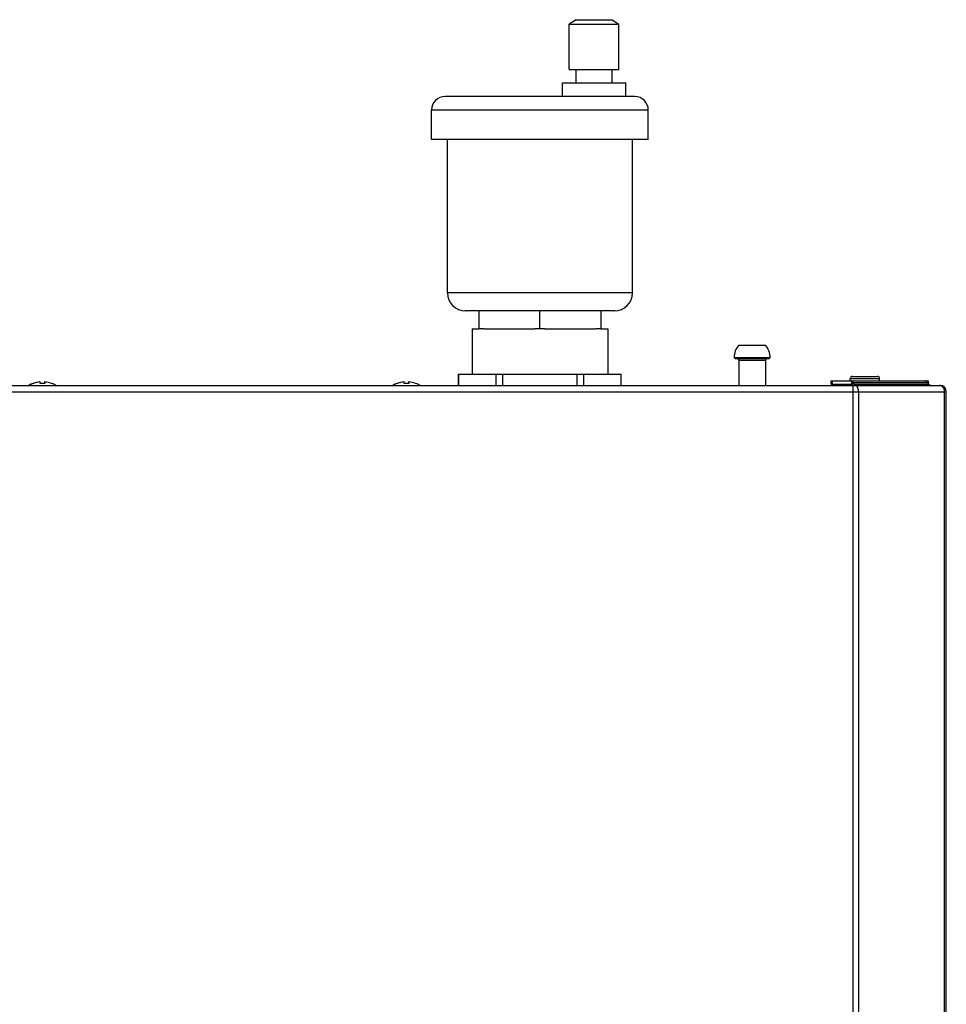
# Model space of a CAD drawing. Header units: centimetres. Extents: x 1912 to 37354, y 4932 to 6633.
# Tile 98 of 236: x 14053 to 14074, y 5718 to 5740. Entities that reach past the tile are written whole.
import ezdxf

# ---------------------------------------------------------------- set-up
doc = ezdxf.new("R2010")
doc.units = ezdxf.units.CM
doc.layers.add('$_urządzenia', color=250, linetype='Continuous')

# ---------------------------------------------------------------- blocks, each defined once
blk = doc.blocks.new('A$C92957c0b')
at = {"layer": '$_urządzenia'}
for p, q in [((218, 52), (216.5, 51)), ((216.5, 51), (227.5, 51)), ((216.5, 41), (216.5, 51)), ((218, 52), (226, 52)), ((226, 52), (227.5, 51)), ((227.5, 41), (227.5, 51)), ((216.5, 41), (227.5, 41)), ((218, 38), (218, 41)), ((226, 38), (226, 41)), ((215, 38), (229, 38)), ((215, 35), (215, 38)), ((229, 35), (229, 38)), ((231, 35), (189, 35)), ((234, 32), (186, 32)), ((186, 25.5), (186, 32)), ((234, 25.5), (234, 32)), ((234, 25.5), (186, 25.5)), ((189.5, -8.5), (189.5, 25.5)), ((230.5, -8.5), (230.5, 25.5)), ((230.5, -8.5), (189.5, -8.5)), ((226.5, -12.5), (193.5, -12.5)), ((196.5, -12.5), (196.5, -16.5)), ((210, -16.5), (210, -12.5)), ((223.5, -12.5), (223.5, -16.5)), ((195, -16.5), (196.5, -16.5)), ((195, -16.5), (195, -26.5)), ((197.6, -16.5), (196.5, -16.5)), ((197.6, -16.5), (208.9, -16.5)), ((211.1, -16.5), (208.9, -16.5)), ((211.1, -16.5), (222.4, -16.5)), ((223.5, -16.5), (222.4, -16.5)), ((223.5, -16.5), (225, -16.5)), ((225, -16.5), (225, -26.5)), ((254.05, -20.1), (259.95, -20.1)), ((253, -22.8), (261, -22.8)), ((260.6, -23.1), (253.4, -23.1)), ((254.05, -23.4), (259.95, -23.4)), ((254.05, -23.4), (254.05, -29)), ((259.95, -23.4), (259.95, -29)), ((99.35, -28.56), (99.35, -28.22)), ((100.27, -28.22), (100.27, -28.55)), ((100.35, -28.22), (100.35, -28.56)), ((179.96, -28.56), (179.96, -28.22)), ((180.88, -28.22), (180.88, -28.55)), ((180.96, -28.22), (180.96, -28.56)), ((192, -26.5), (228, -26.5)), ((192, -29), (192, -26.5)), ((192.02, -29), (192.02, -26.5)), ((200.27, -29), (200.27, -26.5)), ((201.75, -29), (201.75, -26.5)), ((218.25, -29), (218.25, -26.5)), ((219.73, -29), (219.73, -26.5)), ((227.98, -29), (227.98, -26.5)), ((228, -29), (228, -26.5)), ((274.49, -28), (296, -28)), ((274.49, -28.7), (274.49, -28)), ((274.75, -28), (274.75, -28.7)), ((278.74, -27.5), (285.24, -27.5)), ((278.74, -28), (278.74, -27.5)), ((279.15, -28.1), (278.96, -28.75)), ((278.99, -28), (278.99, -28.59)), ((279.24, -27), (284.74, -27)), ((285.24, -28), (285.24, -27.5)), ((295.24, -28), (295.19, -28)), ((295.34, -28), (295.34, -28.02)), ((295.98, -28), (295.98, -28.54)), ((296, -28), (296, -28.56)), ((0, -29), (298.6, -29)), ((0, -30.4), (300, -30.4)), ((97.77, -28.56), (97.77, -28.54)), ((97.85, -28.56), (97.85, -28.54)), ((101.85, -28.54), (101.85, -28.56)), ((178.38, -28.56), (178.38, -28.54)), ((178.46, -28.56), (178.46, -28.54)), ((182.46, -28.54), (182.46, -28.56)), ((274.49, -28.7), (278.98, -28.7)), ((278.97, -28.74), (278.96, -28.75)), ((278.96, -28.75), (278.96, -28.75)), ((279.13, -28.91), (279.48, -28.41)), ((279.2, -29), (279.13, -28.91)), ((279.34, -1127), (279.34, -29)), ((279.75, -28.79), (279.48, -28.41)), ((295.89, -28.41), (279.48, -28.41)), ((279.61, -29), (279.75, -28.79)), ((296.16, -28.79), (279.75, -28.79)), ((280.56, -30.4), (280.56, -1125.6)), ((296.16, -28.79), (295.89, -28.41)), ((299.63, -1125.6), (299.63, -30.4)), ((300, -1125.6), (300, -30.4))]:
    blk.add_line(p, q, dxfattribs=at)
for points in [[(279.15, -28.1), (279.13, -28.08), (279.11, -28.06), (279.1, -28.04), (279.08, -28.03), (279.06, -28.02), (279.04, -28.01), (279.03, -28), (279.01, -28), (278.99, -28)], [(279.48, -28.41), (279.45, -28.37), (279.42, -28.32), (279.38, -28.28), (279.34, -28.25), (279.31, -28.21), (279.27, -28.18), (279.23, -28.15), (279.19, -28.12), (279.15, -28.1)], [(295.89, -28.41), (295.85, -28.36), (295.81, -28.31), (295.77, -28.27), (295.73, -28.23), (295.69, -28.19), (295.64, -28.15), (295.59, -28.12), (295.55, -28.09), (295.5, -28.07), (295.45, -28.05), (295.4, -28.03), (295.35, -28.02), (295.29, -28.01), (295.24, -28)], [(279.13, -28.91), (279.12, -28.88), (279.1, -28.86), (279.08, -28.84), (279.06, -28.82), (279.04, -28.81), (279.03, -28.79), (279.01, -28.77), (278.98, -28.76), (278.96, -28.75)], [(278.99, -28.59), (278.99, -28.59), (278.99, -28.6), (278.99, -28.6), (278.99, -28.6), (278.99, -28.61), (278.99, -28.62), (278.99, -28.63), (278.99, -28.64), (278.99, -28.65), (278.98, -28.66), (278.98, -28.67), (278.98, -28.69), (278.98, -28.7)], [(280.1, -29), (280.08, -29), (280.06, -29), (280.04, -28.99), (280.02, -28.99), (280, -28.98), (279.98, -28.98), (279.96, -28.97), (279.94, -28.96), (279.92, -28.95), (279.9, -28.93), (279.88, -28.92), (279.86, -28.91), (279.84, -28.89), (279.82, -28.87), (279.8, -28.86), (279.79, -28.84), (279.77, -28.82), (279.75, -28.79)], [(280.46, -29.7), (280.44, -29.65), (280.42, -29.6), (280.41, -29.56), (280.39, -29.51), (280.37, -29.47), (280.34, -29.43), (280.32, -29.39), (280.3, -29.35), (280.28, -29.32), (280.25, -29.28), (280.23, -29.25), (280.2, -29.22), (280.17, -29.19), (280.14, -29.16), (280.12, -29.14), (280.09, -29.11), (280.06, -29.09), (280.03, -29.07), (280, -29.06), (279.97, -29.04), (279.94, -29.03), (279.91, -29.02), (279.88, -29.01), (279.84, -29), (279.81, -29), (279.78, -29)], [(280.56, -30.4), (280.56, -30.34), (280.56, -30.29), (280.56, -30.23), (280.55, -30.18), (280.55, -30.12), (280.54, -30.06), (280.53, -30.01), (280.52, -29.96), (280.51, -29.9), (280.5, -29.85), (280.49, -29.8), (280.47, -29.75), (280.46, -29.7)], [(296.51, -29), (296.49, -29), (296.47, -29), (296.45, -28.99), (296.43, -28.99), (296.41, -28.98), (296.38, -28.98), (296.36, -28.97), (296.34, -28.96), (296.32, -28.95), (296.3, -28.93), (296.28, -28.92), (296.27, -28.91), (296.25, -28.89), (296.23, -28.87), (296.21, -28.86), (296.19, -28.84), (296.18, -28.82), (296.16, -28.79)], [(299.63, -30.4), (299.63, -30.34), (299.62, -30.29), (299.62, -30.23), (299.61, -30.18), (299.6, -30.12), (299.59, -30.06), (299.58, -30.01), (299.57, -29.96), (299.55, -29.9), (299.53, -29.85), (299.51, -29.8), (299.49, -29.75), (299.47, -29.7), (299.45, -29.65), (299.42, -29.6), (299.39, -29.56), (299.36, -29.51), (299.33, -29.47), (299.3, -29.43), (299.27, -29.39), (299.23, -29.35), (299.2, -29.32), (299.16, -29.28), (299.12, -29.25), (299.09, -29.22), (299.05, -29.19), (299, -29.16), (298.96, -29.14), (298.92, -29.11), (298.88, -29.09), (298.83, -29.07), (298.79, -29.06), (298.74, -29.04), (298.7, -29.03), (298.65, -29.02), (298.6, -29.01), (298.56, -29), (298.51, -29), (298.46, -29)]]:
    blk.add_lwpolyline(points, dxfattribs=at)
for centre, radius, start, end in [((189, 32), 3, 90, 180), ((231, 32), 3, 0, 90), ((193.5, -8.5), 4, 180, 270), ((226.5, -8.5), 4, 270, 0), ((257, -22.8), 4, 137.5189, 180), ((257, -22.8), 4, 0, 42.4811), ((253.53, -22.51), 0.6, 208.677, 257.8382), ((253.75, -23.4), 0.3, 0, 90), ((260.25, -23.4), 0.3, 90, 180), ((260.47, -22.51), 0.6, 282.1618, 331.323), ((99.77, -33.93), 5.73, 95.0076, 110.4353), ((99.85, -33.93), 5.73, 95.0076, 110.4353), ((99.77, -33.93), 5.73, 84.2371, 84.9924), ((99.85, -33.93), 5.73, 69.5647, 84.9924), ((180.38, -33.93), 5.73, 95.0076, 110.4353), ((180.46, -33.93), 5.73, 95.0076, 110.4353), ((180.38, -33.93), 5.73, 84.2371, 84.9924), ((180.46, -33.93), 5.73, 69.5647, 84.9924), ((279.24, -27.5), 0.5, 90, 180), ((284.74, -27.5), 0.5, 0, 90), ((99.77, -33.93), 5.75, 110.3544, 121), ((99.85, -33.93), 5.75, 110.3544, 121), ((99.85, -33.93), 5.39, 84.6783, 95.3217), ((99.77, -33.93), 5.39, 94.1381, 94.52), ((99.85, -33.93), 5.75, 59, 69.6456), ((180.38, -33.93), 5.75, 110.3544, 121), ((180.46, -33.93), 5.75, 110.3544, 121), ((180.46, -33.93), 5.39, 84.6783, 95.3217), ((180.38, -33.93), 5.39, 94.1381, 94.52), ((180.46, -33.93), 5.75, 59, 69.6456), ((257, -33.93), 5.75, 120.8779, 121), ((257, -33.93), 5.75, 59, 59.1221), ((298.6, -30.4), 1.4, 0, 90)]:
    blk.add_arc(centre, radius, start, end, dxfattribs=at)

msp = doc.modelspace()

# ---------------------------------------------------------------- block references
at = {"layer": '$_urządzenia', "xscale": 0.1, "yscale": 0.1, "zscale": 0.1}
msp.add_blockref('A$C92957c0b', (14043.856, 5734.494), dxfattribs=at)

doc.saveas('drawing.dxf')
